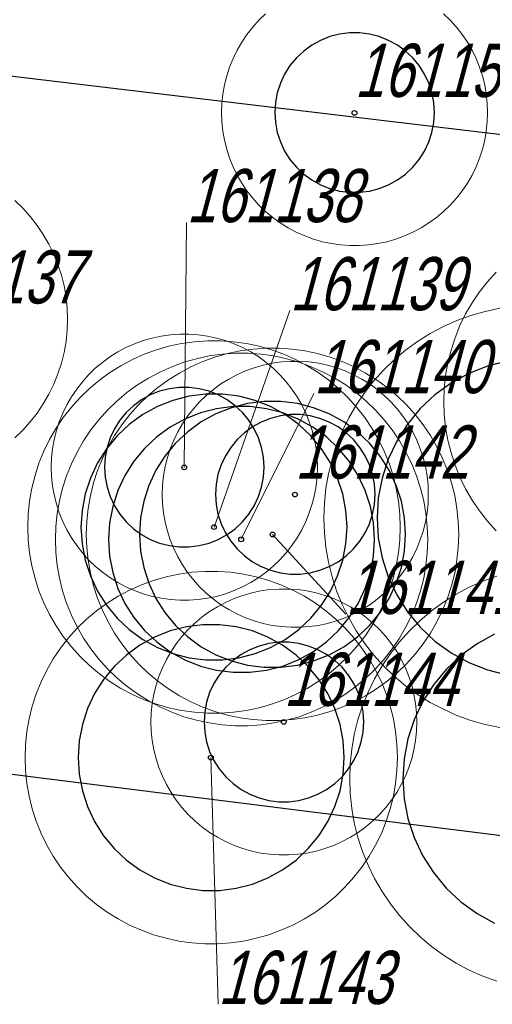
# Model space of a CAD drawing. Header units: metres. Extents: x 7419449 to 7420144, y 5549519 to 5549653.
# Tile 45 of 67: x 7419524 to 7419533, y 5549580 to 5549599. Entities that reach past the tile are written whole.
import ezdxf
from ezdxf.enums import TextEntityAlignment as Align

# ---------------------------------------------------------------- set-up
doc = ezdxf.new("R2010")
doc.units = ezdxf.units.M
doc.layers.add('_4_korony', color=7, linetype='Continuous', lineweight=25, true_color=0x7aa300)
for name, color, linetype, lineweight in [('_4_krzewy istniejące', 86, 'Continuous', 30), ('_4_NUMERY_PIKIET', 7, 'Continuous', 15), ('_4_SOD', 30, 'Continuous', 20)]:
    doc.layers.add(name, color=color, linetype=linetype, lineweight=lineweight)
doc.layers.add('_4_PUNKT_INWENTARYZACYJNY', color=7, linetype='Continuous')
doc.styles.add('STANDARD-Working1250', font='arial.ttf', dxfattribs={"height": 2.5})

msp = doc.modelspace()

# ---------------------------------------------------------------- linework, layer by layer
at = {"layer": '_4_korony', "linetype": 'Continuous', "flags": 128}
for points in [[(7419531.891, 5549597.176), (7419531.879, 5549597.364), (7419531.844, 5549597.549), (7419531.786, 5549597.728), (7419531.705, 5549597.899), (7419531.605, 5549598.058), (7419531.484, 5549598.203), (7419531.347, 5549598.332), (7419531.195, 5549598.442), (7419531.03, 5549598.533), (7419530.855, 5549598.603), (7419530.672, 5549598.649), (7419530.485, 5549598.673), (7419530.297, 5549598.673), (7419530.11, 5549598.649), (7419529.927, 5549598.603), (7419529.752, 5549598.533), (7419529.587, 5549598.442), (7419529.435, 5549598.332), (7419529.298, 5549598.203), (7419529.177, 5549598.058), (7419529.077, 5549597.899), (7419528.996, 5549597.728), (7419528.938, 5549597.549), (7419528.903, 5549597.364), (7419528.891, 5549597.176), (7419528.903, 5549596.988), (7419528.938, 5549596.803), (7419528.996, 5549596.624), (7419529.077, 5549596.453), (7419529.177, 5549596.294), (7419529.298, 5549596.149), (7419529.435, 5549596.02), (7419529.587, 5549595.91), (7419529.752, 5549595.819), (7419529.927, 5549595.749), (7419530.11, 5549595.703), (7419530.297, 5549595.679), (7419530.485, 5549595.679), (7419530.672, 5549595.703), (7419530.855, 5549595.749), (7419531.03, 5549595.819), (7419531.195, 5549595.91), (7419531.347, 5549596.02), (7419531.484, 5549596.149), (7419531.605, 5549596.294), (7419531.705, 5549596.453), (7419531.786, 5549596.624), (7419531.844, 5549596.803), (7419531.879, 5549596.988)], [(7419528.691, 5549590.514), (7419528.679, 5549590.702), (7419528.644, 5549590.887), (7419528.586, 5549591.066), (7419528.505, 5549591.237), (7419528.405, 5549591.396), (7419528.284, 5549591.541), (7419528.147, 5549591.67), (7419527.995, 5549591.78), (7419527.83, 5549591.871), (7419527.655, 5549591.941), (7419527.472, 5549591.987), (7419527.285, 5549592.011), (7419527.097, 5549592.011), (7419526.91, 5549591.987), (7419526.727, 5549591.941), (7419526.552, 5549591.871), (7419526.387, 5549591.78), (7419526.235, 5549591.67), (7419526.098, 5549591.541), (7419525.977, 5549591.396), (7419525.877, 5549591.237), (7419525.796, 5549591.066), (7419525.738, 5549590.887), (7419525.703, 5549590.702), (7419525.691, 5549590.514), (7419525.703, 5549590.326), (7419525.738, 5549590.141), (7419525.796, 5549589.962), (7419525.877, 5549589.791), (7419525.977, 5549589.632), (7419526.098, 5549589.487), (7419526.235, 5549589.358), (7419526.387, 5549589.248), (7419526.552, 5549589.157), (7419526.727, 5549589.087), (7419526.91, 5549589.041), (7419527.097, 5549589.017), (7419527.285, 5549589.017), (7419527.472, 5549589.041), (7419527.655, 5549589.087), (7419527.83, 5549589.157), (7419527.995, 5549589.248), (7419528.147, 5549589.358), (7419528.284, 5549589.487), (7419528.405, 5549589.632), (7419528.505, 5549589.791), (7419528.586, 5549589.962), (7419528.644, 5549590.141), (7419528.679, 5549590.326)], [(7419530.249, 5549589.391), (7419530.229, 5549589.704), (7419530.17, 5549590.013), (7419530.073, 5549590.311), (7419529.94, 5549590.595), (7419529.772, 5549590.86), (7419529.571, 5549591.102), (7419529.343, 5549591.317), (7419529.089, 5549591.502), (7419528.813, 5549591.653), (7419528.522, 5549591.769), (7419528.217, 5549591.847), (7419527.906, 5549591.886), (7419527.592, 5549591.886), (7419527.281, 5549591.847), (7419526.976, 5549591.769), (7419526.685, 5549591.653), (7419526.409, 5549591.502), (7419526.155, 5549591.317), (7419525.927, 5549591.102), (7419525.726, 5549590.86), (7419525.558, 5549590.595), (7419525.425, 5549590.311), (7419525.328, 5549590.013), (7419525.269, 5549589.704), (7419525.249, 5549589.391), (7419525.269, 5549589.078), (7419525.328, 5549588.769), (7419525.425, 5549588.471), (7419525.558, 5549588.187), (7419525.726, 5549587.922), (7419525.927, 5549587.68), (7419526.155, 5549587.465), (7419526.409, 5549587.28), (7419526.685, 5549587.129), (7419526.976, 5549587.013), (7419527.281, 5549586.935), (7419527.592, 5549586.896), (7419527.906, 5549586.896), (7419528.217, 5549586.935), (7419528.522, 5549587.013), (7419528.813, 5549587.129), (7419529.089, 5549587.28), (7419529.343, 5549587.465), (7419529.571, 5549587.68), (7419529.772, 5549587.922), (7419529.94, 5549588.187), (7419530.073, 5549588.471), (7419530.17, 5549588.769), (7419530.229, 5549589.078)], [(7419530.767, 5549589.157), (7419530.747, 5549589.47), (7419530.688, 5549589.779), (7419530.591, 5549590.077), (7419530.458, 5549590.361), (7419530.29, 5549590.626), (7419530.089, 5549590.868), (7419529.861, 5549591.083), (7419529.607, 5549591.268), (7419529.331, 5549591.419), (7419529.04, 5549591.535), (7419528.735, 5549591.613), (7419528.424, 5549591.652), (7419528.11, 5549591.652), (7419527.799, 5549591.613), (7419527.494, 5549591.535), (7419527.203, 5549591.419), (7419526.927, 5549591.268), (7419526.673, 5549591.083), (7419526.445, 5549590.868), (7419526.244, 5549590.626), (7419526.076, 5549590.361), (7419525.943, 5549590.077), (7419525.846, 5549589.779), (7419525.787, 5549589.47), (7419525.767, 5549589.157), (7419525.787, 5549588.844), (7419525.846, 5549588.535), (7419525.943, 5549588.237), (7419526.076, 5549587.953), (7419526.244, 5549587.688), (7419526.445, 5549587.446), (7419526.673, 5549587.231), (7419526.927, 5549587.046), (7419527.203, 5549586.895), (7419527.494, 5549586.779), (7419527.799, 5549586.701), (7419528.11, 5549586.662), (7419528.424, 5549586.662), (7419528.735, 5549586.701), (7419529.04, 5549586.779), (7419529.331, 5549586.895), (7419529.607, 5549587.046), (7419529.861, 5549587.231), (7419530.089, 5549587.446), (7419530.29, 5549587.688), (7419530.458, 5549587.953), (7419530.591, 5549588.237), (7419530.688, 5549588.535), (7419530.747, 5549588.844)], [(7419531.349, 5549589.253), (7419531.329, 5549589.566), (7419531.27, 5549589.875), (7419531.173, 5549590.173), (7419531.04, 5549590.457), (7419530.872, 5549590.722), (7419530.671, 5549590.964), (7419530.443, 5549591.179), (7419530.189, 5549591.364), (7419529.913, 5549591.515), (7419529.622, 5549591.631), (7419529.317, 5549591.709), (7419529.006, 5549591.748), (7419528.692, 5549591.748), (7419528.381, 5549591.709), (7419528.076, 5549591.631), (7419527.785, 5549591.515), (7419527.509, 5549591.364), (7419527.255, 5549591.179), (7419527.027, 5549590.964), (7419526.826, 5549590.722), (7419526.658, 5549590.457), (7419526.525, 5549590.173), (7419526.428, 5549589.875), (7419526.369, 5549589.566), (7419526.349, 5549589.253), (7419526.369, 5549588.94), (7419526.428, 5549588.631), (7419526.525, 5549588.333), (7419526.658, 5549588.049), (7419526.826, 5549587.784), (7419527.027, 5549587.542), (7419527.255, 5549587.327), (7419527.509, 5549587.142), (7419527.785, 5549586.991), (7419528.076, 5549586.875), (7419528.381, 5549586.797), (7419528.692, 5549586.758), (7419529.006, 5549586.758), (7419529.317, 5549586.797), (7419529.622, 5549586.875), (7419529.913, 5549586.991), (7419530.189, 5549587.142), (7419530.443, 5549587.327), (7419530.671, 5549587.542), (7419530.872, 5549587.784), (7419531.04, 5549588.049), (7419531.173, 5549588.333), (7419531.27, 5549588.631), (7419531.329, 5549588.94)], [(7419530.777, 5549590.005), (7419530.765, 5549590.193), (7419530.73, 5549590.378), (7419530.672, 5549590.557), (7419530.591, 5549590.728), (7419530.491, 5549590.887), (7419530.37, 5549591.032), (7419530.233, 5549591.161), (7419530.081, 5549591.271), (7419529.916, 5549591.362), (7419529.741, 5549591.432), (7419529.558, 5549591.478), (7419529.371, 5549591.502), (7419529.183, 5549591.502), (7419528.996, 5549591.478), (7419528.813, 5549591.432), (7419528.638, 5549591.362), (7419528.473, 5549591.271), (7419528.321, 5549591.161), (7419528.184, 5549591.032), (7419528.063, 5549590.887), (7419527.963, 5549590.728), (7419527.882, 5549590.557), (7419527.824, 5549590.378), (7419527.789, 5549590.193), (7419527.777, 5549590.005), (7419527.789, 5549589.817), (7419527.824, 5549589.632), (7419527.882, 5549589.453), (7419527.963, 5549589.282), (7419528.063, 5549589.123), (7419528.184, 5549588.978), (7419528.321, 5549588.849), (7419528.473, 5549588.739), (7419528.638, 5549588.648), (7419528.813, 5549588.578), (7419528.996, 5549588.532), (7419529.183, 5549588.508), (7419529.371, 5549588.508), (7419529.558, 5549588.532), (7419529.741, 5549588.578), (7419529.916, 5549588.648), (7419530.081, 5549588.739), (7419530.233, 5549588.849), (7419530.37, 5549588.978), (7419530.491, 5549589.123), (7419530.591, 5549589.282), (7419530.672, 5549589.453), (7419530.73, 5549589.632), (7419530.765, 5549589.817)], [(7419530.197, 5549585.06), (7419530.177, 5549585.373), (7419530.118, 5549585.682), (7419530.021, 5549585.98), (7419529.888, 5549586.264), (7419529.72, 5549586.529), (7419529.519, 5549586.771), (7419529.291, 5549586.986), (7419529.037, 5549587.171), (7419528.761, 5549587.322), (7419528.47, 5549587.438), (7419528.165, 5549587.516), (7419527.854, 5549587.555), (7419527.54, 5549587.555), (7419527.229, 5549587.516), (7419526.924, 5549587.438), (7419526.633, 5549587.322), (7419526.357, 5549587.171), (7419526.103, 5549586.986), (7419525.875, 5549586.771), (7419525.674, 5549586.529), (7419525.506, 5549586.264), (7419525.373, 5549585.98), (7419525.276, 5549585.682), (7419525.217, 5549585.373), (7419525.197, 5549585.06), (7419525.217, 5549584.747), (7419525.276, 5549584.438), (7419525.373, 5549584.14), (7419525.506, 5549583.856), (7419525.674, 5549583.591), (7419525.875, 5549583.349), (7419526.103, 5549583.134), (7419526.357, 5549582.949), (7419526.633, 5549582.798), (7419526.924, 5549582.682), (7419527.229, 5549582.604), (7419527.54, 5549582.565), (7419527.854, 5549582.565), (7419528.165, 5549582.604), (7419528.47, 5549582.682), (7419528.761, 5549582.798), (7419529.037, 5549582.949), (7419529.291, 5549583.134), (7419529.519, 5549583.349), (7419529.72, 5549583.591), (7419529.888, 5549583.856), (7419530.021, 5549584.14), (7419530.118, 5549584.438), (7419530.177, 5549584.747)], [(7419530.562, 5549585.728), (7419530.55, 5549585.916), (7419530.515, 5549586.101), (7419530.457, 5549586.28), (7419530.376, 5549586.451), (7419530.276, 5549586.61), (7419530.155, 5549586.755), (7419530.018, 5549586.884), (7419529.866, 5549586.994), (7419529.701, 5549587.085), (7419529.526, 5549587.155), (7419529.343, 5549587.201), (7419529.156, 5549587.225), (7419528.968, 5549587.225), (7419528.781, 5549587.201), (7419528.598, 5549587.155), (7419528.423, 5549587.085), (7419528.258, 5549586.994), (7419528.106, 5549586.884), (7419527.969, 5549586.755), (7419527.848, 5549586.61), (7419527.748, 5549586.451), (7419527.667, 5549586.28), (7419527.609, 5549586.101), (7419527.574, 5549585.916), (7419527.562, 5549585.728), (7419527.574, 5549585.54), (7419527.609, 5549585.355), (7419527.667, 5549585.176), (7419527.748, 5549585.005), (7419527.848, 5549584.846), (7419527.969, 5549584.701), (7419528.106, 5549584.572), (7419528.258, 5549584.462), (7419528.423, 5549584.371), (7419528.598, 5549584.301), (7419528.781, 5549584.255), (7419528.968, 5549584.231), (7419529.156, 5549584.231), (7419529.343, 5549584.255), (7419529.526, 5549584.301), (7419529.701, 5549584.371), (7419529.866, 5549584.462), (7419530.018, 5549584.572), (7419530.155, 5549584.701), (7419530.276, 5549584.846), (7419530.376, 5549585.005), (7419530.457, 5549585.176), (7419530.515, 5549585.355), (7419530.55, 5549585.54)]]:
    msp.add_lwpolyline(points, close=True, dxfattribs=at)
for points in [[(7419533.251, 5549592.508), (7419532.886, 5549592.414), (7419532.536, 5549592.275), (7419532.206, 5549592.094), (7419531.901, 5549591.873), (7419531.626, 5549591.615), (7419531.386, 5549591.324), (7419531.184, 5549591.006), (7419531.024, 5549590.665), (7419530.907, 5549590.307), (7419530.837, 5549589.937), (7419530.813, 5549589.561), (7419530.837, 5549589.185), (7419530.907, 5549588.815), (7419531.024, 5549588.457), (7419531.184, 5549588.116), (7419531.386, 5549587.798), (7419531.626, 5549587.507), (7419531.901, 5549587.249), (7419532.206, 5549587.028), (7419532.536, 5549586.847), (7419532.886, 5549586.708), (7419533.251, 5549586.614)], [(7419533.022, 5549587.377), (7419532.692, 5549587.196), (7419532.387, 5549586.975), (7419532.112, 5549586.717), (7419531.872, 5549586.426), (7419531.67, 5549586.108), (7419531.51, 5549585.767), (7419531.393, 5549585.409), (7419531.323, 5549585.039), (7419531.299, 5549584.663), (7419531.323, 5549584.287), (7419531.393, 5549583.917), (7419531.51, 5549583.559), (7419531.67, 5549583.218), (7419531.872, 5549582.9), (7419532.112, 5549582.609), (7419532.387, 5549582.351), (7419532.692, 5549582.13), (7419533.022, 5549581.949)]]:
    msp.add_lwpolyline(points, dxfattribs=at)
at = {"layer": '_4_krzewy istniejące'}
msp.add_lwpolyline([(7419539.5, 5549582.8), (7419537.25, 5549596.27), (7419496.14, 5549601.18), (7419492.24, 5549601.3), (7419491.35, 5549599.37), (7419492.31, 5549588.71), (7419539.5, 5549582.8)], dxfattribs=at)
at = {"layer": '_4_NUMERY_PIKIET'}
for points in [[(7419527.19, 5549590.51), (7419527.232, 5549595.113)], [(7419527.75, 5549589.39), (7419529.174, 5549593.458)], [(7419528.26, 5549589.16), (7419529.627, 5549591.901)], [(7419528.85, 5549589.25), (7419530.227, 5549587.754)], [(7419527.69, 5549585.06), (7419527.825, 5549580.426)]]:
    msp.add_lwpolyline(points, dxfattribs=at)
at = {"layer": '_4_PUNKT_INWENTARYZACYJNY'}
for centre in [(7419530.39, 5549597.17), (7419527.19, 5549590.51), (7419529.27, 5549590), (7419527.75, 5549589.39), (7419528.26, 5549589.16), (7419528.85, 5549589.25), (7419529.06, 5549585.73), (7419527.69, 5549585.06)]:
    msp.add_circle(centre, 0.045, dxfattribs=at)
at = {"layer": '_4_SOD', "flags": 128}
for points in [[(7419528.718, 5549599.034), (7419528.593, 5549598.913), (7419528.476, 5549598.783), (7419528.368, 5549598.645), (7419528.271, 5549598.501), (7419528.184, 5549598.35), (7419528.107, 5549598.193), (7419528.042, 5549598.031), (7419527.988, 5549597.865), (7419527.946, 5549597.696), (7419527.915, 5549597.524), (7419527.897, 5549597.35), (7419527.891, 5549597.176), (7419527.897, 5549597.002), (7419527.915, 5549596.828), (7419527.946, 5549596.656), (7419527.988, 5549596.487), (7419528.042, 5549596.321), (7419528.107, 5549596.159), (7419528.184, 5549596.002), (7419528.271, 5549595.851), (7419528.368, 5549595.707), (7419528.476, 5549595.569), (7419528.593, 5549595.439), (7419528.718, 5549595.318), (7419528.852, 5549595.206), (7419528.993, 5549595.103), (7419529.141, 5549595.011), (7419529.295, 5549594.929), (7419529.454, 5549594.858), (7419529.618, 5549594.798), (7419529.786, 5549594.75), (7419529.957, 5549594.714), (7419530.13, 5549594.69), (7419530.304, 5549594.678), (7419530.478, 5549594.678), (7419530.652, 5549594.69), (7419530.825, 5549594.714), (7419530.996, 5549594.75), (7419531.164, 5549594.798), (7419531.328, 5549594.858), (7419531.487, 5549594.929), (7419531.641, 5549595.011), (7419531.789, 5549595.103), (7419531.93, 5549595.206), (7419532.064, 5549595.318), (7419532.189, 5549595.439), (7419532.306, 5549595.569), (7419532.414, 5549595.707), (7419532.511, 5549595.851), (7419532.598, 5549596.002), (7419532.675, 5549596.159), (7419532.74, 5549596.321), (7419532.794, 5549596.487), (7419532.836, 5549596.656), (7419532.867, 5549596.828), (7419532.885, 5549597.002), (7419532.891, 5549597.176), (7419532.885, 5549597.35), (7419532.867, 5549597.524), (7419532.836, 5549597.696), (7419532.794, 5549597.865), (7419532.74, 5549598.031), (7419532.675, 5549598.193), (7419532.598, 5549598.35), (7419532.511, 5549598.501), (7419532.414, 5549598.645), (7419532.306, 5549598.783), (7419532.189, 5549598.913), (7419532.064, 5549599.034)], [(7419524.004, 5549591.066), (7419524.155, 5549591.211), (7419524.295, 5549591.367), (7419524.424, 5549591.532), (7419524.541, 5549591.705), (7419524.646, 5549591.887), (7419524.738, 5549592.075), (7419524.816, 5549592.269), (7419524.881, 5549592.468), (7419524.931, 5549592.671), (7419524.968, 5549592.877), (7419524.99, 5549593.086), (7419524.997, 5549593.295), (7419524.99, 5549593.504), (7419524.968, 5549593.713), (7419524.931, 5549593.919), (7419524.881, 5549594.122), (7419524.816, 5549594.321), (7419524.738, 5549594.515), (7419524.646, 5549594.703), (7419524.541, 5549594.885), (7419524.424, 5549595.058), (7419524.295, 5549595.223), (7419524.155, 5549595.379), (7419524.004, 5549595.524)], [(7419533.05, 5549594.181), (7419532.887, 5549594), (7419532.736, 5549593.807), (7419532.6, 5549593.605), (7419532.478, 5549593.393), (7419532.371, 5549593.174), (7419532.279, 5549592.947), (7419532.204, 5549592.715), (7419532.144, 5549592.478), (7419532.102, 5549592.237), (7419532.077, 5549591.994), (7419532.068, 5549591.75), (7419532.077, 5549591.506), (7419532.102, 5549591.263), (7419532.144, 5549591.022), (7419532.204, 5549590.785), (7419532.279, 5549590.553), (7419532.371, 5549590.326), (7419532.478, 5549590.107), (7419532.6, 5549589.895), (7419532.736, 5549589.693), (7419532.887, 5549589.5), (7419533.05, 5549589.319)], [(7419533.118, 5549593.5), (7419532.845, 5549593.442), (7419532.577, 5549593.365), (7419532.315, 5549593.27), (7419532.06, 5549593.156), (7419531.813, 5549593.025), (7419531.576, 5549592.877), (7419531.35, 5549592.713), (7419531.136, 5549592.534), (7419530.936, 5549592.34), (7419530.749, 5549592.132), (7419530.577, 5549591.912), (7419530.421, 5549591.681), (7419530.281, 5549591.439), (7419530.159, 5549591.188), (7419530.054, 5549590.929), (7419529.968, 5549590.664), (7419529.9, 5549590.393), (7419529.852, 5549590.118), (7419529.823, 5549589.84), (7419529.813, 5549589.561), (7419529.823, 5549589.282), (7419529.852, 5549589.004), (7419529.9, 5549588.729), (7419529.968, 5549588.458), (7419530.054, 5549588.193), (7419530.159, 5549587.934), (7419530.281, 5549587.683), (7419530.421, 5549587.441), (7419530.577, 5549587.21), (7419530.749, 5549586.99), (7419530.936, 5549586.782), (7419531.136, 5549586.588), (7419531.35, 5549586.409), (7419531.576, 5549586.245), (7419531.813, 5549586.097), (7419532.06, 5549585.966), (7419532.315, 5549585.852), (7419532.577, 5549585.757), (7419532.845, 5549585.68), (7419533.118, 5549585.622)], [(7419533.063, 5549588.467), (7419532.801, 5549588.372), (7419532.546, 5549588.258), (7419532.299, 5549588.127), (7419532.062, 5549587.979), (7419531.836, 5549587.815), (7419531.622, 5549587.636), (7419531.422, 5549587.442), (7419531.235, 5549587.234), (7419531.063, 5549587.014), (7419530.907, 5549586.783), (7419530.767, 5549586.541), (7419530.645, 5549586.29), (7419530.54, 5549586.031), (7419530.454, 5549585.766), (7419530.386, 5549585.495), (7419530.338, 5549585.22), (7419530.309, 5549584.942), (7419530.299, 5549584.663), (7419530.309, 5549584.384), (7419530.338, 5549584.106), (7419530.386, 5549583.831), (7419530.454, 5549583.56), (7419530.54, 5549583.295), (7419530.645, 5549583.036), (7419530.767, 5549582.785), (7419530.907, 5549582.543), (7419531.063, 5549582.312), (7419531.235, 5549582.092), (7419531.422, 5549581.884), (7419531.622, 5549581.69), (7419531.836, 5549581.511), (7419532.062, 5549581.347), (7419532.299, 5549581.199), (7419532.546, 5549581.068), (7419532.801, 5549580.954), (7419533.063, 5549580.859)]]:
    msp.add_lwpolyline(points, dxfattribs=at)
for points in [[(7419531.249, 5549589.391), (7419531.24, 5549589.635), (7419531.215, 5549589.878), (7419531.173, 5549590.119), (7419531.113, 5549590.356), (7419531.038, 5549590.588), (7419530.946, 5549590.815), (7419530.839, 5549591.034), (7419530.717, 5549591.246), (7419530.581, 5549591.448), (7419530.43, 5549591.641), (7419530.267, 5549591.822), (7419530.091, 5549591.992), (7419529.904, 5549592.149), (7419529.706, 5549592.293), (7419529.499, 5549592.422), (7419529.283, 5549592.537), (7419529.06, 5549592.636), (7419528.831, 5549592.72), (7419528.596, 5549592.787), (7419528.357, 5549592.838), (7419528.115, 5549592.872), (7419527.871, 5549592.889), (7419527.627, 5549592.889), (7419527.383, 5549592.872), (7419527.141, 5549592.838), (7419526.902, 5549592.787), (7419526.667, 5549592.72), (7419526.438, 5549592.636), (7419526.215, 5549592.537), (7419525.999, 5549592.422), (7419525.792, 5549592.293), (7419525.594, 5549592.149), (7419525.407, 5549591.992), (7419525.231, 5549591.822), (7419525.068, 5549591.641), (7419524.917, 5549591.448), (7419524.781, 5549591.246), (7419524.659, 5549591.034), (7419524.552, 5549590.815), (7419524.46, 5549590.588), (7419524.385, 5549590.356), (7419524.325, 5549590.119), (7419524.283, 5549589.878), (7419524.258, 5549589.635), (7419524.249, 5549589.391), (7419524.258, 5549589.147), (7419524.283, 5549588.904), (7419524.325, 5549588.663), (7419524.385, 5549588.426), (7419524.46, 5549588.194), (7419524.552, 5549587.967), (7419524.659, 5549587.748), (7419524.781, 5549587.536), (7419524.917, 5549587.334), (7419525.068, 5549587.141), (7419525.231, 5549586.96), (7419525.407, 5549586.79), (7419525.594, 5549586.633), (7419525.792, 5549586.489), (7419525.999, 5549586.36), (7419526.215, 5549586.245), (7419526.438, 5549586.146), (7419526.667, 5549586.062), (7419526.902, 5549585.995), (7419527.141, 5549585.944), (7419527.383, 5549585.91), (7419527.627, 5549585.893), (7419527.871, 5549585.893), (7419528.115, 5549585.91), (7419528.357, 5549585.944), (7419528.596, 5549585.995), (7419528.831, 5549586.062), (7419529.06, 5549586.146), (7419529.283, 5549586.245), (7419529.499, 5549586.36), (7419529.706, 5549586.489), (7419529.904, 5549586.633), (7419530.091, 5549586.79), (7419530.267, 5549586.96), (7419530.43, 5549587.141), (7419530.581, 5549587.334), (7419530.717, 5549587.536), (7419530.839, 5549587.748), (7419530.946, 5549587.967), (7419531.038, 5549588.194), (7419531.113, 5549588.426), (7419531.173, 5549588.663), (7419531.215, 5549588.904), (7419531.24, 5549589.147)], [(7419529.691, 5549590.514), (7419529.685, 5549590.688), (7419529.667, 5549590.862), (7419529.636, 5549591.034), (7419529.594, 5549591.203), (7419529.54, 5549591.369), (7419529.475, 5549591.531), (7419529.398, 5549591.688), (7419529.311, 5549591.839), (7419529.214, 5549591.983), (7419529.106, 5549592.121), (7419528.989, 5549592.251), (7419528.864, 5549592.372), (7419528.73, 5549592.484), (7419528.589, 5549592.587), (7419528.441, 5549592.679), (7419528.287, 5549592.761), (7419528.128, 5549592.832), (7419527.964, 5549592.892), (7419527.796, 5549592.94), (7419527.625, 5549592.976), (7419527.452, 5549593), (7419527.278, 5549593.012), (7419527.104, 5549593.012), (7419526.93, 5549593), (7419526.757, 5549592.976), (7419526.586, 5549592.94), (7419526.418, 5549592.892), (7419526.254, 5549592.832), (7419526.095, 5549592.761), (7419525.941, 5549592.679), (7419525.793, 5549592.587), (7419525.652, 5549592.484), (7419525.518, 5549592.372), (7419525.393, 5549592.251), (7419525.276, 5549592.121), (7419525.168, 5549591.983), (7419525.071, 5549591.839), (7419524.984, 5549591.688), (7419524.907, 5549591.531), (7419524.842, 5549591.369), (7419524.788, 5549591.203), (7419524.746, 5549591.034), (7419524.715, 5549590.862), (7419524.697, 5549590.688), (7419524.691, 5549590.514), (7419524.697, 5549590.34), (7419524.715, 5549590.166), (7419524.746, 5549589.994), (7419524.788, 5549589.825), (7419524.842, 5549589.659), (7419524.907, 5549589.497), (7419524.984, 5549589.34), (7419525.071, 5549589.189), (7419525.168, 5549589.045), (7419525.276, 5549588.907), (7419525.393, 5549588.777), (7419525.518, 5549588.656), (7419525.652, 5549588.544), (7419525.793, 5549588.441), (7419525.941, 5549588.349), (7419526.095, 5549588.267), (7419526.254, 5549588.196), (7419526.418, 5549588.136), (7419526.586, 5549588.088), (7419526.757, 5549588.052), (7419526.93, 5549588.028), (7419527.104, 5549588.016), (7419527.278, 5549588.016), (7419527.452, 5549588.028), (7419527.625, 5549588.052), (7419527.796, 5549588.088), (7419527.964, 5549588.136), (7419528.128, 5549588.196), (7419528.287, 5549588.267), (7419528.441, 5549588.349), (7419528.589, 5549588.441), (7419528.73, 5549588.544), (7419528.864, 5549588.656), (7419528.989, 5549588.777), (7419529.106, 5549588.907), (7419529.214, 5549589.045), (7419529.311, 5549589.189), (7419529.398, 5549589.34), (7419529.475, 5549589.497), (7419529.54, 5549589.659), (7419529.594, 5549589.825), (7419529.636, 5549589.994), (7419529.667, 5549590.166), (7419529.685, 5549590.34)], [(7419532.349, 5549589.253), (7419532.34, 5549589.497), (7419532.315, 5549589.74), (7419532.273, 5549589.981), (7419532.213, 5549590.218), (7419532.138, 5549590.45), (7419532.046, 5549590.677), (7419531.939, 5549590.896), (7419531.817, 5549591.108), (7419531.681, 5549591.31), (7419531.53, 5549591.503), (7419531.367, 5549591.684), (7419531.191, 5549591.854), (7419531.004, 5549592.011), (7419530.806, 5549592.155), (7419530.599, 5549592.284), (7419530.383, 5549592.399), (7419530.16, 5549592.498), (7419529.931, 5549592.582), (7419529.696, 5549592.649), (7419529.457, 5549592.7), (7419529.215, 5549592.734), (7419528.971, 5549592.751), (7419528.727, 5549592.751), (7419528.483, 5549592.734), (7419528.241, 5549592.7), (7419528.002, 5549592.649), (7419527.767, 5549592.582), (7419527.538, 5549592.498), (7419527.315, 5549592.399), (7419527.099, 5549592.284), (7419526.892, 5549592.155), (7419526.694, 5549592.011), (7419526.507, 5549591.854), (7419526.331, 5549591.684), (7419526.168, 5549591.503), (7419526.017, 5549591.31), (7419525.881, 5549591.108), (7419525.759, 5549590.896), (7419525.652, 5549590.677), (7419525.56, 5549590.45), (7419525.485, 5549590.218), (7419525.425, 5549589.981), (7419525.383, 5549589.74), (7419525.358, 5549589.497), (7419525.349, 5549589.253), (7419525.358, 5549589.009), (7419525.383, 5549588.766), (7419525.425, 5549588.525), (7419525.485, 5549588.288), (7419525.56, 5549588.056), (7419525.652, 5549587.829), (7419525.759, 5549587.61), (7419525.881, 5549587.398), (7419526.017, 5549587.196), (7419526.168, 5549587.003), (7419526.331, 5549586.822), (7419526.507, 5549586.652), (7419526.694, 5549586.495), (7419526.892, 5549586.351), (7419527.099, 5549586.222), (7419527.315, 5549586.107), (7419527.538, 5549586.008), (7419527.767, 5549585.924), (7419528.002, 5549585.857), (7419528.241, 5549585.806), (7419528.483, 5549585.772), (7419528.727, 5549585.755), (7419528.971, 5549585.755), (7419529.215, 5549585.772), (7419529.457, 5549585.806), (7419529.696, 5549585.857), (7419529.931, 5549585.924), (7419530.16, 5549586.008), (7419530.383, 5549586.107), (7419530.599, 5549586.222), (7419530.806, 5549586.351), (7419531.004, 5549586.495), (7419531.191, 5549586.652), (7419531.367, 5549586.822), (7419531.53, 5549587.003), (7419531.681, 5549587.196), (7419531.817, 5549587.398), (7419531.939, 5549587.61), (7419532.046, 5549587.829), (7419532.138, 5549588.056), (7419532.213, 5549588.288), (7419532.273, 5549588.525), (7419532.315, 5549588.766), (7419532.34, 5549589.009)], [(7419531.767, 5549589.157), (7419531.758, 5549589.401), (7419531.733, 5549589.644), (7419531.691, 5549589.885), (7419531.631, 5549590.122), (7419531.556, 5549590.354), (7419531.464, 5549590.581), (7419531.357, 5549590.8), (7419531.235, 5549591.012), (7419531.099, 5549591.214), (7419530.948, 5549591.407), (7419530.785, 5549591.588), (7419530.609, 5549591.758), (7419530.422, 5549591.915), (7419530.224, 5549592.059), (7419530.017, 5549592.188), (7419529.801, 5549592.303), (7419529.578, 5549592.402), (7419529.349, 5549592.486), (7419529.114, 5549592.553), (7419528.875, 5549592.604), (7419528.633, 5549592.638), (7419528.389, 5549592.655), (7419528.145, 5549592.655), (7419527.901, 5549592.638), (7419527.659, 5549592.604), (7419527.42, 5549592.553), (7419527.185, 5549592.486), (7419526.956, 5549592.402), (7419526.733, 5549592.303), (7419526.517, 5549592.188), (7419526.31, 5549592.059), (7419526.112, 5549591.915), (7419525.925, 5549591.758), (7419525.749, 5549591.588), (7419525.586, 5549591.407), (7419525.435, 5549591.214), (7419525.299, 5549591.012), (7419525.177, 5549590.8), (7419525.07, 5549590.581), (7419524.978, 5549590.354), (7419524.903, 5549590.122), (7419524.843, 5549589.885), (7419524.801, 5549589.644), (7419524.776, 5549589.401), (7419524.767, 5549589.157), (7419524.776, 5549588.913), (7419524.801, 5549588.67), (7419524.843, 5549588.429), (7419524.903, 5549588.192), (7419524.978, 5549587.96), (7419525.07, 5549587.733), (7419525.177, 5549587.514), (7419525.299, 5549587.302), (7419525.435, 5549587.1), (7419525.586, 5549586.907), (7419525.749, 5549586.726), (7419525.925, 5549586.556), (7419526.112, 5549586.399), (7419526.31, 5549586.255), (7419526.517, 5549586.126), (7419526.733, 5549586.011), (7419526.956, 5549585.912), (7419527.185, 5549585.828), (7419527.42, 5549585.761), (7419527.659, 5549585.71), (7419527.901, 5549585.676), (7419528.145, 5549585.659), (7419528.389, 5549585.659), (7419528.633, 5549585.676), (7419528.875, 5549585.71), (7419529.114, 5549585.761), (7419529.349, 5549585.828), (7419529.578, 5549585.912), (7419529.801, 5549586.011), (7419530.017, 5549586.126), (7419530.224, 5549586.255), (7419530.422, 5549586.399), (7419530.609, 5549586.556), (7419530.785, 5549586.726), (7419530.948, 5549586.907), (7419531.099, 5549587.1), (7419531.235, 5549587.302), (7419531.357, 5549587.514), (7419531.464, 5549587.733), (7419531.556, 5549587.96), (7419531.631, 5549588.192), (7419531.691, 5549588.429), (7419531.733, 5549588.67), (7419531.758, 5549588.913)], [(7419531.777, 5549590.005), (7419531.771, 5549590.179), (7419531.753, 5549590.353), (7419531.722, 5549590.525), (7419531.68, 5549590.694), (7419531.626, 5549590.86), (7419531.561, 5549591.022), (7419531.484, 5549591.179), (7419531.397, 5549591.33), (7419531.3, 5549591.474), (7419531.192, 5549591.612), (7419531.075, 5549591.742), (7419530.95, 5549591.863), (7419530.816, 5549591.975), (7419530.675, 5549592.078), (7419530.527, 5549592.17), (7419530.373, 5549592.252), (7419530.214, 5549592.323), (7419530.05, 5549592.383), (7419529.882, 5549592.431), (7419529.711, 5549592.467), (7419529.538, 5549592.491), (7419529.364, 5549592.503), (7419529.19, 5549592.503), (7419529.016, 5549592.491), (7419528.843, 5549592.467), (7419528.672, 5549592.431), (7419528.504, 5549592.383), (7419528.34, 5549592.323), (7419528.181, 5549592.252), (7419528.027, 5549592.17), (7419527.879, 5549592.078), (7419527.738, 5549591.975), (7419527.604, 5549591.863), (7419527.479, 5549591.742), (7419527.362, 5549591.612), (7419527.254, 5549591.474), (7419527.157, 5549591.33), (7419527.07, 5549591.179), (7419526.993, 5549591.022), (7419526.928, 5549590.86), (7419526.874, 5549590.694), (7419526.832, 5549590.525), (7419526.801, 5549590.353), (7419526.783, 5549590.179), (7419526.777, 5549590.005), (7419526.783, 5549589.831), (7419526.801, 5549589.657), (7419526.832, 5549589.485), (7419526.874, 5549589.316), (7419526.928, 5549589.15), (7419526.993, 5549588.988), (7419527.07, 5549588.831), (7419527.157, 5549588.68), (7419527.254, 5549588.536), (7419527.362, 5549588.398), (7419527.479, 5549588.268), (7419527.604, 5549588.147), (7419527.738, 5549588.035), (7419527.879, 5549587.932), (7419528.027, 5549587.84), (7419528.181, 5549587.758), (7419528.34, 5549587.687), (7419528.504, 5549587.627), (7419528.672, 5549587.579), (7419528.843, 5549587.543), (7419529.016, 5549587.519), (7419529.19, 5549587.507), (7419529.364, 5549587.507), (7419529.538, 5549587.519), (7419529.711, 5549587.543), (7419529.882, 5549587.579), (7419530.05, 5549587.627), (7419530.214, 5549587.687), (7419530.373, 5549587.758), (7419530.527, 5549587.84), (7419530.675, 5549587.932), (7419530.816, 5549588.035), (7419530.95, 5549588.147), (7419531.075, 5549588.268), (7419531.192, 5549588.398), (7419531.3, 5549588.536), (7419531.397, 5549588.68), (7419531.484, 5549588.831), (7419531.561, 5549588.988), (7419531.626, 5549589.15), (7419531.68, 5549589.316), (7419531.722, 5549589.485), (7419531.753, 5549589.657), (7419531.771, 5549589.831)], [(7419531.197, 5549585.06), (7419531.188, 5549585.304), (7419531.163, 5549585.547), (7419531.121, 5549585.788), (7419531.061, 5549586.025), (7419530.986, 5549586.257), (7419530.894, 5549586.484), (7419530.787, 5549586.703), (7419530.665, 5549586.915), (7419530.529, 5549587.117), (7419530.378, 5549587.31), (7419530.215, 5549587.491), (7419530.039, 5549587.661), (7419529.852, 5549587.818), (7419529.654, 5549587.962), (7419529.447, 5549588.091), (7419529.231, 5549588.206), (7419529.008, 5549588.305), (7419528.779, 5549588.389), (7419528.544, 5549588.456), (7419528.305, 5549588.507), (7419528.063, 5549588.541), (7419527.819, 5549588.558), (7419527.575, 5549588.558), (7419527.331, 5549588.541), (7419527.089, 5549588.507), (7419526.85, 5549588.456), (7419526.615, 5549588.389), (7419526.386, 5549588.305), (7419526.163, 5549588.206), (7419525.947, 5549588.091), (7419525.74, 5549587.962), (7419525.542, 5549587.818), (7419525.355, 5549587.661), (7419525.179, 5549587.491), (7419525.016, 5549587.31), (7419524.865, 5549587.117), (7419524.729, 5549586.915), (7419524.607, 5549586.703), (7419524.5, 5549586.484), (7419524.408, 5549586.257), (7419524.333, 5549586.025), (7419524.273, 5549585.788), (7419524.231, 5549585.547), (7419524.206, 5549585.304), (7419524.197, 5549585.06), (7419524.206, 5549584.816), (7419524.231, 5549584.573), (7419524.273, 5549584.332), (7419524.333, 5549584.095), (7419524.408, 5549583.863), (7419524.5, 5549583.636), (7419524.607, 5549583.417), (7419524.729, 5549583.205), (7419524.865, 5549583.003), (7419525.016, 5549582.81), (7419525.179, 5549582.629), (7419525.355, 5549582.459), (7419525.542, 5549582.302), (7419525.74, 5549582.158), (7419525.947, 5549582.029), (7419526.163, 5549581.914), (7419526.386, 5549581.815), (7419526.615, 5549581.731), (7419526.85, 5549581.664), (7419527.089, 5549581.613), (7419527.331, 5549581.579), (7419527.575, 5549581.562), (7419527.819, 5549581.562), (7419528.063, 5549581.579), (7419528.305, 5549581.613), (7419528.544, 5549581.664), (7419528.779, 5549581.731), (7419529.008, 5549581.815), (7419529.231, 5549581.914), (7419529.447, 5549582.029), (7419529.654, 5549582.158), (7419529.852, 5549582.302), (7419530.039, 5549582.459), (7419530.215, 5549582.629), (7419530.378, 5549582.81), (7419530.529, 5549583.003), (7419530.665, 5549583.205), (7419530.787, 5549583.417), (7419530.894, 5549583.636), (7419530.986, 5549583.863), (7419531.061, 5549584.095), (7419531.121, 5549584.332), (7419531.163, 5549584.573), (7419531.188, 5549584.816)], [(7419531.562, 5549585.728), (7419531.556, 5549585.902), (7419531.538, 5549586.076), (7419531.507, 5549586.248), (7419531.465, 5549586.417), (7419531.411, 5549586.583), (7419531.346, 5549586.745), (7419531.269, 5549586.902), (7419531.182, 5549587.053), (7419531.085, 5549587.197), (7419530.977, 5549587.335), (7419530.86, 5549587.465), (7419530.735, 5549587.586), (7419530.601, 5549587.698), (7419530.46, 5549587.801), (7419530.312, 5549587.893), (7419530.158, 5549587.975), (7419529.999, 5549588.046), (7419529.835, 5549588.106), (7419529.667, 5549588.154), (7419529.496, 5549588.19), (7419529.323, 5549588.214), (7419529.149, 5549588.226), (7419528.975, 5549588.226), (7419528.801, 5549588.214), (7419528.628, 5549588.19), (7419528.457, 5549588.154), (7419528.289, 5549588.106), (7419528.125, 5549588.046), (7419527.966, 5549587.975), (7419527.812, 5549587.893), (7419527.664, 5549587.801), (7419527.523, 5549587.698), (7419527.389, 5549587.586), (7419527.264, 5549587.465), (7419527.147, 5549587.335), (7419527.039, 5549587.197), (7419526.942, 5549587.053), (7419526.855, 5549586.902), (7419526.778, 5549586.745), (7419526.713, 5549586.583), (7419526.659, 5549586.417), (7419526.617, 5549586.248), (7419526.586, 5549586.076), (7419526.568, 5549585.902), (7419526.562, 5549585.728), (7419526.568, 5549585.554), (7419526.586, 5549585.38), (7419526.617, 5549585.208), (7419526.659, 5549585.039), (7419526.713, 5549584.873), (7419526.778, 5549584.711), (7419526.855, 5549584.554), (7419526.942, 5549584.403), (7419527.039, 5549584.259), (7419527.147, 5549584.121), (7419527.264, 5549583.991), (7419527.389, 5549583.87), (7419527.523, 5549583.758), (7419527.664, 5549583.655), (7419527.812, 5549583.563), (7419527.966, 5549583.481), (7419528.125, 5549583.41), (7419528.289, 5549583.35), (7419528.457, 5549583.302), (7419528.628, 5549583.266), (7419528.801, 5549583.242), (7419528.975, 5549583.23), (7419529.149, 5549583.23), (7419529.323, 5549583.242), (7419529.496, 5549583.266), (7419529.667, 5549583.302), (7419529.835, 5549583.35), (7419529.999, 5549583.41), (7419530.158, 5549583.481), (7419530.312, 5549583.563), (7419530.46, 5549583.655), (7419530.601, 5549583.758), (7419530.735, 5549583.87), (7419530.86, 5549583.991), (7419530.977, 5549584.121), (7419531.085, 5549584.259), (7419531.182, 5549584.403), (7419531.269, 5549584.554), (7419531.346, 5549584.711), (7419531.411, 5549584.873), (7419531.465, 5549585.039), (7419531.507, 5549585.208), (7419531.538, 5549585.38), (7419531.556, 5549585.554)]]:
    msp.add_lwpolyline(points, close=True, dxfattribs=at)

# ---------------------------------------------------------------- texts
at = {"layer": '_4_NUMERY_PIKIET', "style": 'STANDARD-Working1250', "oblique": 15, "width": 0.7}
for s, p in [('161151', (7419530.39, 5549597.17)), ('161138', (7419527.232, 5549594.817)), ('161137', (7419521.99, 5549593.29)), ('161139', (7419529.174, 5549593.162)), ('161140', (7419529.627, 5549591.605)), ('161142', (7419529.27, 5549590)), ('161141', (7419530.227, 5549587.458)), ('161144', (7419529.06, 5549585.73)), ('161143', (7419527.825, 5549580.13))]:
    msp.add_text(s, height=1, dxfattribs=at).set_placement(p, align=Align.BOTTOM_LEFT)

doc.saveas('drawing.dxf')
